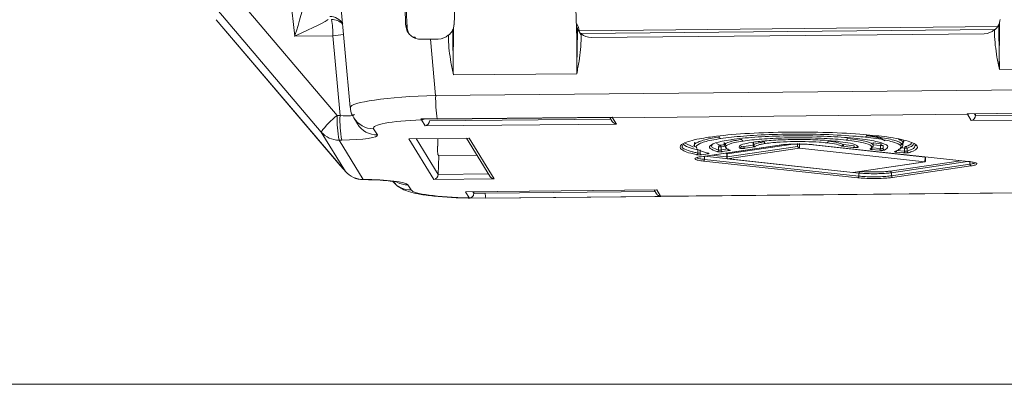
# Model space of a CAD drawing. Header units: millimetres. Extents: x 0 to 1118, y 0 to 864.
# Tile 92 of 256: x 506 to 521.91, y 273.71 to 279.6. Entities that reach past the tile are written whole.
import ezdxf

# ---------------------------------------------------------------- set-up
doc = ezdxf.new("R2010")
doc.units = ezdxf.units.MM
doc.styles.add('SLDTEXTSTYLE3', font='TXT', dxfattribs={"width": 0.605})
doc.dimstyles.new('SLDDIMSTYLE0', dxfattribs={"dimtxt": 3.175, "dimasz": 3.302, "dimexe": 0, "dimexo": 0.0625, "dimgap": 0.79375, "dimtad": 0, "dimtih": 1, "dimtoh": 1, "dimdec": 1, "dimlfac": 4, "dimrnd": 1e-09, "dimzin": 12, "dimdsep": 46, "dimtxsty": 'SLDTEXTSTYLE3', "dimsah": 1, "dimcen": 0.09, "dimadec": 0, "dimazin": 3, "dimtfac": 1, "dimtofl": 0, "dimtmove": 0, "dimatfit": 3, "dimfxl": 1, "dimfrac": 2, "dimtolj": 1, "dimtzin": 12, "dimarcsym": 0})

# ---------------------------------------------------------------- blocks, each defined once
blk = doc.blocks.new('_D_12')
at = {"color": 7, "linetype": 'Continuous', "lineweight": 0}
for p, q in [((520.817, 345.837), (559.739, 345.837)), ((558.139, 345.837), (558.139, 312.211)), ((558.139, 273.712), (558.139, 307.339)), ((443.176, 273.712), (559.739, 273.712))]:
    blk.add_line(p, q, dxfattribs=at)
for points in [[(558.139, 345.837), (557.631, 342.535), (558.647, 342.535)], [(558.139, 273.712), (558.647, 277.014), (557.631, 277.014)]]:
    blk.add_solid(points, dxfattribs=at)
at = {"color": 7, "linetype": 'Continuous', "lineweight": 0, "insert": (552.682, 311.431), "char_height": 3.175, "attachment_point": 1, "style": 'SLDTEXTSTYLE3'}
blk.add_mtext('288.5', dxfattribs=at)
blk = doc.blocks.new('_D_13')
at = {"color": 7, "linetype": 'Continuous', "lineweight": 0}
for p, q in [((441.576, 275.312), (441.576, 357.886)), ((519.351, 346.187), (519.351, 357.886)), ((441.576, 356.286), (475.007, 356.286)), ((519.351, 356.286), (485.921, 356.286))]:
    blk.add_line(p, q, dxfattribs=at)
for points in [[(441.576, 356.286), (444.878, 355.778), (444.878, 356.794)], [(519.351, 356.286), (516.049, 356.794), (516.049, 355.778)]]:
    blk.add_solid(points, dxfattribs=at)
at = {"color": 7, "linetype": 'Continuous', "lineweight": 0, "insert": (475.007, 357.942), "char_height": 3.175, "attachment_point": 1, "style": 'SLDTEXTSTYLE3'}
blk.add_mtext('311.1', dxfattribs=at)

msp = doc.modelspace()

# ---------------------------------------------------------------- linework, layer by layer
at = {"color": 9, "linetype": 'Continuous', "lineweight": 0}
for p, q in [((510.443, 279.333), (509.51, 287.834)), ((509.048, 280.507), (511.131, 278.052)), ((510.873, 277.786), (508.763, 280.273)), ((509.175, 279.6), (511.174, 277.255)), ((512.237, 279.518), (512.26, 279.479)), ((514.995, 279.537), (515.031, 279.48)), ((511.057, 279.339), (510.443, 279.333)), ((511.176, 278.052), (511.057, 279.339)), ((512.636, 279.286), (512.721, 278.376)), ((512.721, 278.376), (524.115, 278.487)), ((521.31, 278.081), (524.14, 278.108)), ((511.131, 278.052), (511.176, 278.052)), ((512.492, 277.983), (512.483, 278.001)), ((512.553, 277.884), (512.492, 277.983)), ((512.622, 277.966), (515.551, 277.995)), ((512.747, 277.997), (515.577, 278.025)), ((521.314, 278.073), (515.58, 278.017)), ((515.58, 278.017), (515.643, 277.915)), ((521.376, 277.971), (521.314, 278.073)), ((524.467, 278.001), (521.376, 277.971)), ((521.429, 278.08), (521.445, 278.052)), ((521.445, 278.052), (524.375, 278.081)), ((511.719, 277.838), (511.779, 277.74)), ((515.643, 277.915), (512.553, 277.884)), ((511.262, 277.15), (510.873, 277.786)), ((511.204, 277.656), (511.16, 277.655)), ((511.16, 277.655), (511.549, 277.02)), ((512.29, 277.678), (513.263, 277.687)), ((512.692, 277.02), (512.29, 277.678)), ((512.408, 277.679), (512.761, 277.102)), ((513.263, 277.687), (513.666, 277.03)), ((516.957, 277.447), (516.957, 277.497)), ((517.006, 277.388), (518.272, 277.574)), ((517.29, 277.496), (517.29, 277.546)), ((517.313, 277.572), (517.408, 277.586)), ((517.398, 277.555), (517.332, 277.546)), ((517.332, 277.496), (517.449, 277.513)), ((517.468, 277.486), (517.351, 277.469)), ((518.497, 277.59), (517.43, 277.433)), ((517.431, 277.383), (518.567, 277.55)), ((517.701, 277.55), (517.854, 277.572)), ((517.873, 277.546), (517.72, 277.523)), ((517.854, 277.572), (517.853, 277.622)), ((517.859, 277.623), (517.86, 277.574)), ((518.567, 277.55), (518.567, 277.6)), ((518.602, 277.601), (518.602, 277.526)), ((520.629, 277.382), (518.718, 277.588)), ((518.834, 277.58), (518.831, 277.58)), ((518.834, 277.58), (521.328, 277.31)), ((519.469, 277.537), (519.297, 277.556)), ((519.313, 277.583), (519.485, 277.564)), ((519.894, 277.491), (519.758, 277.506)), ((519.774, 277.533), (519.91, 277.518)), ((519.793, 277.61), (519.926, 277.595)), ((519.91, 277.568), (519.793, 277.581)), ((519.95, 277.57), (519.95, 277.52)), ((520.171, 277.49), (520.299, 277.476)), ((520.299, 277.526), (520.229, 277.534)), ((520.339, 277.527), (520.339, 277.477)), ((517.126, 277.436), (517.016, 277.42)), ((517.066, 277.394), (517.066, 277.344)), ((519.56, 277.124), (517.066, 277.394)), ((517.066, 277.344), (519.56, 277.074)), ((517.419, 277.448), (517.43, 277.433)), ((517.43, 277.433), (517.431, 277.383)), ((520.283, 277.449), (520.154, 277.463)), ((520.628, 277.307), (520.629, 277.382)), ((521.352, 277.316), (521.352, 277.266)), ((519.46, 277.135), (520.628, 277.307)), ((521.317, 277.311), (520.086, 277.129)), ((520.086, 277.079), (521.352, 277.266)), ((513.666, 277.03), (512.692, 277.02)), ((512.761, 277.102), (513.574, 277.11)), ((519.56, 277.124), (519.56, 277.074)), ((520.086, 277.129), (520.086, 277.079)), ((512.273, 276.933), (512.323, 276.852)), ((513.204, 276.822), (516.294, 276.852)), ((516.294, 276.852), (516.357, 276.749)), ((513.264, 276.723), (513.204, 276.822)), ((513.266, 276.722), (513.264, 276.723)), ((513.323, 276.822), (513.338, 276.797)), ((513.338, 276.801), (513.524, 276.8)), ((513.524, 276.8), (516.267, 276.827)), ((516.36, 276.746), (513.53, 276.718)), ((516.357, 276.749), (522.09, 276.805))]:
    msp.add_line(p, q, dxfattribs=at)
at = {"color": 7, "linetype": 'Continuous', "lineweight": 15}
for p, q in [((513.104, 281.802), (513.018, 279.519)), ((514.921, 281.82), (515.003, 279.295)), ((511.163, 280.098), (511.342, 278.184)), ((509.176, 279.598), (511.18, 277.247)), ((515.003, 279.295), (514.995, 279.537)), ((521.798, 279.488), (515.039, 279.422)), ((515.074, 279.375), (521.75, 279.44)), ((512.39, 279.317), (512.363, 279.317)), ((512.403, 279.295), (512.39, 279.317)), ((512.636, 279.286), (512.762, 279.287)), ((515.238, 279.311), (521.586, 279.373)), ((521.831, 278.795), (523.825, 278.814)), ((513.007, 278.709), (515.001, 278.728)), ((511.399, 278.014), (511.459, 277.916)), ((512.483, 278.001), (512.747, 277.997)), ((512.748, 277.995), (515.562, 278.023)), ((515.535, 278.022), (515.574, 277.958)), ((521.327, 278.079), (524.142, 278.106)), ((521.445, 278.052), (521.446, 278.08)), ((512.3, 277.677), (513.254, 277.687)), ((512.757, 277.682), (512.754, 277.559)), ((513.221, 277.686), (513.597, 277.073)), ((519.679, 277.71), (519.703, 277.705)), ((519.977, 277.646), (519.898, 277.699)), ((516.744, 277.614), (516.89, 277.544)), ((516.904, 277.618), (516.904, 277.568)), ((516.917, 277.618), (516.911, 277.61)), ((517.01, 277.388), (518.276, 277.574)), ((517.257, 277.598), (517.313, 277.572)), ((517.381, 277.616), (517.381, 277.565)), ((517.412, 277.598), (517.381, 277.613)), ((517.424, 277.53), (517.399, 277.542)), ((518.602, 277.526), (517.434, 277.354)), ((518.272, 277.574), (518.276, 277.574)), ((518.602, 277.526), (518.567, 277.55)), ((520.628, 277.307), (518.602, 277.526)), ((518.602, 277.526), (518.602, 277.526)), ((518.831, 277.58), (521.325, 277.31)), ((519.526, 277.566), (519.517, 277.576)), ((519.793, 277.57), (519.793, 277.617)), ((520.27, 277.564), (520.27, 277.615)), ((520.479, 277.563), (520.479, 277.571)), ((512.771, 277.404), (512.759, 277.424)), ((512.761, 277.102), (512.771, 277.404)), ((513.39, 277.41), (512.771, 277.404)), ((517.006, 277.388), (517.01, 277.388)), ((519.544, 277.047), (517.05, 277.317)), ((517.066, 277.396), (517.066, 277.394)), ((517.171, 277.411), (517.425, 277.384)), ((517.424, 277.431), (517.425, 277.365)), ((517.434, 277.354), (517.431, 277.383)), ((517.434, 277.354), (519.46, 277.135)), ((517.434, 277.354), (517.434, 277.354)), ((520.067, 277.156), (521.202, 277.323)), ((520.628, 277.307), (520.637, 277.313)), ((520.637, 277.313), (520.638, 277.379)), ((519.464, 277.135), (520.632, 277.307)), ((521.371, 277.239), (520.105, 277.053)), ((520.628, 277.307), (520.628, 277.307)), ((521.328, 277.31), (521.325, 277.31)), ((511.549, 277.02), (511.548, 277.017)), ((519.46, 277.135), (519.46, 277.135)), ((519.575, 277.151), (519.577, 277.151)), ((513.214, 276.821), (516.285, 276.851)), ((516.252, 276.851), (516.291, 276.788)), ((513.267, 276.721), (513.266, 276.722)), ((513.53, 276.718), (513.267, 276.721)), ((513.338, 276.801), (513.339, 276.822)), ((513.338, 276.797), (513.338, 276.801)), ((513.53, 276.718), (524.924, 276.83))]:
    msp.add_line(p, q, dxfattribs=at)
at = {"color": 7, "linetype": 'Continuous', "lineweight": 15, "flags": 128}
for points in [[(512.747, 277.997), (512.748, 277.995), (512.748, 277.995)], [(517.499, 277.663), (517.496, 277.662), (517.492, 277.662)], [(517.469, 277.494), (517.473, 277.493), (517.477, 277.492)], [(520.148, 277.471), (520.145, 277.47), (520.14, 277.47)], [(517.132, 277.443), (517.128, 277.443), (517.127, 277.443)]]:
    msp.add_lwpolyline(points, dxfattribs=at)
at = {"color": 9, "linetype": 'Continuous', "lineweight": 0, "flags": 128}
for points in [[(516.997, 277.496), (516.997, 277.489), (516.997, 277.459), (516.997, 277.446)], [(517.332, 277.546), (517.332, 277.538), (517.332, 277.508), (517.332, 277.496)], [(519.91, 277.518), (519.91, 277.53), (519.91, 277.561), (519.91, 277.568)], [(520.299, 277.476), (520.299, 277.488), (520.299, 277.519), (520.299, 277.526)], [(517.424, 277.431), (517.424, 277.431), (517.425, 277.432), (517.427, 277.432), (517.43, 277.433)], [(520.629, 277.382), (520.633, 277.381), (520.635, 277.381), (520.637, 277.38), (520.638, 277.379), (520.638, 277.379)]]:
    msp.add_lwpolyline(points, dxfattribs=at)
at = {"color": 9, "linetype": 'Continuous', "lineweight": 0}
for centre, radius, start, end in [((511.041, 279.356), 0.247, 44.8662, 90.6608), ((509.895, 279.387), 1.164, 357.6242, 10.6999), ((510.858, 281.553), 2.223, 275.1269, 279.6714), ((514.773, 278.324), 2.052, 178.5475, 189.167), ((511.711, 277.233), 1.004, 125.3224, 146.5871), ((512.875, 277.98), 1.745, 177.6242, 190.6999), ((512.919, 277.98), 1.745, 177.6242, 190.6999), ((511.714, 278.208), 0.37, 210.9659, 270.715), ((515.579, 278.092), 0.0747, 248.3806, 270.582), ((521.313, 278.149), 0.0755, 270.575, 292.6157), ((511.774, 278.11), 0.37, 211.5938, 270.7138), ((511.155, 278.026), 0.371, 220.4732, 270.6713), ((519.036, 277.635), 0.0258, 291.3706, 6.4713), ((519.346, 277.681), 0.0258, 291.3611, 6.4691), ((519.657, 277.726), 0.0258, 291.3706, 6.4714), ((517.265, 277.496), 0.0255, 275.8198, 1.0619), ((517.314, 277.704), 0.159, 261.3444, 276.4876), ((517.307, 277.548), 0.0254, 355.4885, 75.463), ((517.358, 277.494), 0.0254, 175.4885, 255.463), ((517.473, 277.509), 0.0231, 188.9266, 258.0893), ((517.632, 277.552), 0.0253, 271.2251, 359.3803), ((517.727, 277.548), 0.0254, 175.4892, 255.4651), ((517.879, 277.57), 0.0254, 175.4892, 255.4651), ((517.885, 277.575), 0.0251, 180.7477, 269.6112), ((518.058, 277.626), 0.0254, 175.4919, 255.4732), ((519.279, 277.585), 0.0254, 271.7458, 359.5117), ((519.287, 277.58), 0.0258, 291.3706, 6.4714), ((519.459, 277.561), 0.0258, 291.3706, 6.4714), ((519.551, 277.567), 0.0249, 180.7458, 270.117), ((519.749, 277.53), 0.0258, 291.3569, 6.4682), ((519.884, 277.515), 0.0258, 291.3569, 6.4682), ((519.936, 277.571), 0.0258, 111.3569, 186.4682), ((519.925, 277.709), 0.142, 264.0039, 280.3895), ((519.976, 277.52), 0.0255, 180.0188, 266.8401), ((520.148, 277.484), 0.0221, 287.5037, 353.8892), ((520.274, 277.473), 0.0258, 291.3706, 6.4714), ((520.325, 277.529), 0.0258, 111.3706, 186.4714), ((520.314, 277.68), 0.154, 264.4077, 279.0852), ((520.313, 277.528), 0.0255, 359.146, 84.6711), ((520.364, 277.477), 0.0255, 179.1431, 264.6642), ((517.023, 277.444), 0.0254, 175.4956, 255.4839), ((517.04, 277.341), 0.0258, 291.3705, 6.4703), ((517.13, 277.457), 0.0212, 203.5742, 259.6475), ((520.06, 277.131), 0.0254, 355.4917, 75.4725), ((511.545, 277.391), 0.371, 220.4732, 270.6713), ((519.534, 277.071), 0.0258, 291.3717, 6.4869), ((519.586, 277.127), 0.0259, 111.382, 186.4588), ((520.111, 277.077), 0.0254, 175.4819, 255.4823), ((512.319, 277.222), 0.371, 219.0207, 270.6872), ((512.269, 277.306), 0.373, 243.4208, 270.5996), ((513.812, 276.782), 0.289, 176.3339, 192.6444), ((516.356, 276.824), 0.0746, 240.8958, 270.6003)]:
    msp.add_arc(centre, radius, start, end, dxfattribs=at)
at = {"color": 7, "linetype": 'Continuous', "lineweight": 15}
for centre, radius, start, end in [((517.334, 277.704), 0.0254, 175.4902, 255.4681), ((517.696, 277.665), 0.0254, 175.4872, 255.4779), ((517.316, 277.547), 0.0255, 95.8087, 181.0571), ((519.742, 277.536), 0.0237, 268.361, 300.5934), ((516.931, 277.446), 0.0255, 278.7908, 2.3208), ((521.377, 277.264), 0.0254, 175.4782, 255.4715), ((511.549, 277.392), 0.375, 220.3566, 269.7878)]:
    msp.add_arc(centre, radius, start, end, dxfattribs=at)
for centre, major_axis, ratio, start_param, end_param in [((512.038, 286.831), (-1.19, 28.719), 0.003761, 1.800787, 1.828129), ((511.939, 289.221), (-0.992, 23.933), 0.003761, 1.955404, 1.989893), ((511.011, 279.4), (-0.005, 0.252), 0.988627, 5.245789, 6.271931), ((521.592, 279.611), (0.224, 0.112), 0.984419, 5.582831, 5.789037), ((512.768, 279.525), (0.224, 0.112), 0.984419, 5.582831, 5.789037), ((515.28, 279.491), (0.224, 0.112), 0.984419, 2.717258, 3.227006), ((521.584, 279.624), (0.056, 0.244), 0.993334, 3.376844, 4.105261), ((512.763, 279.097), (1.507, -0.001), 0.126048, 1.655607, 1.757343), ((512.761, 279.538), (0.056, 0.244), 0.993334, 3.376844, 4.105261), ((515.236, 279.562), (0.056, 0.244), 0.993334, 2.648428, 3.376844), ((512.553, 277.959), (0.0376, 0.0679), 0.851705, 3.718118, 5.254008), ((515.643, 277.989), (0.0726, -0.0402), 0.871415, 4.135863, 5.162005), ((521.376, 278.045), (0.0376, 0.0679), 0.851705, 3.718118, 5.254008), ((512.763, 277.548), (0.003, 0.125), 0.080758, 1.481601, 3.01749), ((511.227, 277.166), (-0.835, 0.982), 0.013343, 4.685535, 4.792163), ((512.692, 277.095), (0.0376, 0.0679), 0.851705, 3.718118, 5.254008), ((513.666, 277.104), (0.0726, -0.0402), 0.871415, 4.135863, 5.162005)]:
    msp.add_ellipse(centre, major_axis=major_axis, ratio=ratio, start_param=start_param, end_param=end_param, dxfattribs=at)
at = {"color": 9, "linetype": 'Continuous', "lineweight": 0}
for centre, major_axis, ratio, start_param, end_param in [((510.423, 279.349), (0.186, 0.587), 0.037776, 4.696669, 5.896468), ((510.423, 279.349), (0.56, 0.255), 0.036984, 4.729909, 6.239618), ((512.846, 278.22), (1.503, 0.034), 0.106346, 1.651187, 3.149113), ((511.153, 278.107), (0.254, -0.036), 0.198542, 4.830283, 6.395758), ((512.846, 277.848), (1.13, -0.001), 0.126048, 1.888906, 3.218807), ((515.57, 278.389), (-0.014, 0.375), 0.072867, 2.900347, 3.012659), ((521.324, 278.445), (0.007, 0.375), 0.079912, 2.904593, 3.016905), ((511.153, 277.735), (0.628, 0), 0.125852, 4.794748, 6.360224), ((511.523, 276.925), (0.753, 0.001), 0.126058, 0.076932, 1.53578), ((513.448, 276.864), (1.129, 0.001), 0.126343, 3.218655, 4.548556), ((516.346, 277.121), (-0.014, 0.375), 0.072867, 3.012659, 3.124971)]:
    msp.add_ellipse(centre, major_axis=major_axis, ratio=ratio, start_param=start_param, end_param=end_param, dxfattribs=at)
at = {"color": 7, "linetype": 'Continuous', "lineweight": 15}
for points, knots in [([(521.834, 279.555), (521.833, 279.55), (521.83, 279.541), (521.826, 279.53), (521.822, 279.522), (521.82, 279.52), (521.82, 279.519)], [0, 0, 0, 0, 0.354082, 0.666772, 0.861027, 1, 1, 1, 1]), ([(521.834, 279.555), (521.834, 279.53), (521.833, 279.468), (521.832, 279.314), (521.828, 279.135), (521.829, 278.944), (521.83, 278.845), (521.831, 278.795)], [0, 0, 0, 0, 0.095102, 0.247451, 0.607576, 0.803783, 1, 1, 1, 1]), ([(512.484, 279.283), (512.456, 279.285), (512.4, 279.29), (512.326, 279.331), (512.27, 279.393), (512.242, 279.46), (512.238, 279.502), (512.237, 279.518)], [0, 0, 0, 0, 0.221381, 0.442755, 0.663778, 0.880426, 1, 1, 1, 1]), ([(512.299, 279.361), (512.29, 279.374), (512.268, 279.409), (512.263, 279.452), (512.26, 279.479)], [0, 0, 0, 0, 0.390463, 1, 1, 1, 1]), ([(512.996, 279.433), (512.982, 279.409), (512.965, 279.379), (512.939, 279.358), (512.932, 279.352), (512.929, 279.35), (512.927, 279.35), (512.927, 279.351), (512.928, 279.352), (512.928, 279.352)], [0, 0, 0, 0, 0.6345706, 0.7842225, 0.8434133, 0.9030666, 0.9351445, 0.9675285, 1, 1, 1, 1]), ([(513.01, 279.468), (513.009, 279.464), (513.006, 279.455), (513.002, 279.444), (512.998, 279.436), (512.997, 279.434), (512.996, 279.433)], [0, 0, 0, 0, 0.3540763, 0.666769, 0.8610251, 1, 1, 1, 1]), ([(513.007, 278.709), (513.006, 278.759), (513.005, 278.858), (513.002, 279.057), (512.999, 279.219), (512.997, 279.355), (512.997, 279.398), (512.996, 279.427), (512.996, 279.433)], [0, 0, 0, 0, 0.205856, 0.411711, 0.823422, 0.879533, 0.975907, 1, 1, 1, 1]), ([(513.01, 279.468), (513.01, 279.446), (513.009, 279.383), (513.008, 279.228), (513.005, 279.046), (513.005, 278.855), (513.006, 278.758), (513.007, 278.709)], [0, 0, 0, 0, 0.088577, 0.247451, 0.614098, 0.807044, 1, 1, 1, 1]), ([(515.013, 279.453), (515.012, 279.454), (515.011, 279.457), (515.008, 279.465), (515.001, 279.486), (514.997, 279.51), (514.996, 279.532), (514.995, 279.537)], [0, 0, 0, 0, 0.073611, 0.188694, 0.315448, 0.826584, 1, 1, 1, 1]), ([(515.001, 278.728), (515.001, 278.749), (515.003, 278.852), (515.007, 279.094), (515.011, 279.314), (515.013, 279.453)], [0, 0, 0, 0, 0.0854807, 0.4274037, 1, 1, 1, 1]), ([(515.071, 279.373), (515.072, 279.372), (515.073, 279.371), (515.073, 279.371), (515.071, 279.372), (515.063, 279.379), (515.039, 279.403), (515.024, 279.432), (515.013, 279.453)], [0, 0, 0, 0, 0.051234, 0.082483, 0.123409, 0.201798, 0.456862, 1, 1, 1, 1]), ([(521.82, 279.519), (521.806, 279.495), (521.788, 279.465), (521.763, 279.444), (521.756, 279.438), (521.752, 279.436), (521.751, 279.436), (521.751, 279.437), (521.751, 279.438), (521.752, 279.438)], [0, 0, 0, 0, 0.634574, 0.784224, 0.843415, 0.903067, 0.935145, 0.967529, 1, 1, 1, 1]), ([(521.831, 278.795), (521.831, 278.795), (521.817, 278.862), (521.778, 279.053), (521.752, 279.269), (521.752, 279.417), (521.752, 279.438)], [0, 0, 0, 0, 0.000039, 0.317225, 0.902016, 1, 1, 1, 1]), ([(521.831, 278.795), (521.83, 278.84), (521.829, 278.93), (521.826, 279.11), (521.823, 279.306), (521.821, 279.458), (521.82, 279.519)], [0, 0, 0, 0, 0.186571, 0.373143, 0.746285, 1, 1, 1, 1]), ([(513.007, 278.709), (513.007, 278.709), (512.993, 278.776), (512.955, 278.967), (512.928, 279.183), (512.928, 279.331), (512.928, 279.352)], [0, 0, 0, 0, 0.0000391, 0.3172254, 0.9020159, 1, 1, 1, 1]), ([(515.071, 279.373), (515.072, 279.352), (515.074, 279.204), (515.05, 278.988), (515.014, 278.796), (515.001, 278.728), (515.001, 278.728)], [0, 0, 0, 0, 0.097984, 0.682775, 0.999961, 1, 1, 1, 1]), ([(515.003, 279.295), (515.003, 279.293), (515.003, 279.283), (515.003, 279.241), (515.004, 279.136), (515.004, 278.957), (515.002, 278.811), (515.001, 278.728)], [0, 0, 0, 0, 0.010661, 0.053305, 0.223883, 0.565049, 1, 1, 1, 1]), ([(511.347, 278.184), (511.347, 278.173), (511.343, 278.112), (511.374, 278.059), (511.399, 278.014)], [0, 0, 0, 0, 0.1648459, 1, 1, 1, 1]), ([(515.577, 278.025), (515.576, 278.025), (515.573, 278.024), (515.568, 278.022), (515.563, 278.023), (515.562, 278.023)], [0, 0, 0, 0, 0.040671, 0.793899, 1, 1, 1, 1]), ([(521.31, 278.081), (521.311, 278.081), (521.315, 278.08), (521.321, 278.078), (521.326, 278.079), (521.327, 278.079)], [0, 0, 0, 0, 0.0406709, 0.7938992, 1, 1, 1, 1]), ([(516.935, 277.42), (516.903, 277.428), (516.767, 277.459), (516.642, 277.521), (516.692, 277.603), (516.897, 277.664), (517.08, 277.693), (517.13, 277.701)], [0, 0, 0, 0, 0.085316, 0.358143, 0.627729, 0.897222, 1, 1, 1, 1]), ([(516.94, 277.537), (516.928, 277.542), (516.867, 277.57), (516.937, 277.622), (517.1, 277.671), (517.247, 277.697), (517.3, 277.705), (517.308, 277.706)], [0, 0, 0, 0, 0.090791, 0.4804, 0.827777, 0.972616, 1, 1, 1, 1]), ([(517.327, 277.68), (517.277, 277.671), (517.126, 277.647), (516.954, 277.596), (516.903, 277.528), (517.003, 277.475), (517.11, 277.448), (517.132, 277.443)], [0, 0, 0, 0, 0.122265, 0.368929, 0.645629, 0.925614, 1, 1, 1, 1]), ([(517.13, 277.701), (517.172, 277.707), (517.358, 277.733), (517.777, 277.768), (518.412, 277.789), (519.063, 277.783), (519.54, 277.757), (519.771, 277.734), (519.835, 277.727)], [0, 0, 0, 0, 0.061434, 0.277007, 0.49265, 0.705755, 0.918784, 1, 1, 1, 1]), ([(517.267, 277.47), (517.223, 277.487), (517.128, 277.522), (517.152, 277.581), (517.294, 277.629), (517.442, 277.654), (517.492, 277.662)], [0, 0, 0, 0, 0.251261, 0.549688, 0.847656, 1, 1, 1, 1]), ([(517.398, 277.566), (517.394, 277.575), (517.383, 277.601), (517.475, 277.63), (517.586, 277.654), (517.638, 277.662), (517.671, 277.667)], [0, 0, 0, 0, 0.2488995, 0.7105554, 0.8199025, 1, 1, 1, 1]), ([(517.69, 277.64), (517.64, 277.632), (517.511, 277.611), (517.402, 277.568), (517.398, 277.525), (517.457, 277.501), (517.477, 277.492)], [0, 0, 0, 0, 0.197882, 0.513862, 0.830492, 1, 1, 1, 1]), ([(517.492, 277.662), (517.509, 277.664), (517.633, 277.682), (517.921, 277.709), (518.392, 277.727), (518.882, 277.725), (519.268, 277.707), (519.46, 277.688), (519.525, 277.682)], [0, 0, 0, 0, 0.033764, 0.248957, 0.464976, 0.678271, 0.891258, 1, 1, 1, 1]), ([(517.855, 277.623), (517.924, 277.631), (518.072, 277.649), (518.371, 277.664), (518.698, 277.667), (518.993, 277.656), (519.148, 277.642), (519.215, 277.636)], [0, 0, 0, 0, 0.191709, 0.408007, 0.621785, 0.835269, 1, 1, 1, 1]), ([(519.215, 277.636), (519.273, 277.628), (519.408, 277.611), (519.531, 277.578), (519.545, 277.553), (519.551, 277.542)], [0, 0, 0, 0, 0.295345, 0.678005, 1, 1, 1, 1]), ([(519.742, 277.512), (519.754, 277.522), (519.785, 277.548), (519.728, 277.591), (519.569, 277.631), (519.415, 277.649), (519.356, 277.657)], [0, 0, 0, 0, 0.183438, 0.494732, 0.805399, 1, 1, 1, 1]), ([(519.372, 277.684), (519.372, 277.684), (519.436, 277.677), (519.587, 277.657), (519.754, 277.617), (519.799, 277.579), (519.789, 277.552), (519.775, 277.542), (519.766, 277.536)], [0, 0, 0, 0, 0.000012, 0.194561, 0.505216, 0.816412, 0.87921, 1, 1, 1, 1]), ([(519.525, 277.682), (519.528, 277.681), (519.59, 277.675), (519.76, 277.653), (519.961, 277.608), (520.057, 277.55), (520.001, 277.512), (519.975, 277.494)], [0, 0, 0, 0, 0.007662, 0.150307, 0.444318, 0.738769, 1, 1, 1, 1]), ([(520.14, 277.47), (520.158, 277.477), (520.236, 277.506), (520.27, 277.561), (520.137, 277.627), (519.905, 277.674), (519.726, 277.695), (519.666, 277.702)], [0, 0, 0, 0, 0.083821, 0.360881, 0.634683, 0.87893, 1, 1, 1, 1]), ([(519.682, 277.729), (519.682, 277.729), (519.745, 277.723), (519.923, 277.7), (520.161, 277.653), (520.294, 277.586), (520.265, 277.534), (520.202, 277.509), (520.195, 277.506)], [0, 0, 0, 0, 0.000008, 0.12745, 0.384614, 0.672847, 0.964506, 1, 1, 1, 1]), ([(519.703, 277.727), (519.791, 277.712), (519.911, 277.691), (519.938, 277.666), (519.946, 277.66)], [0, 0, 0, 0, 0.727418, 1, 1, 1, 1]), ([(519.835, 277.727), (519.895, 277.72), (520.111, 277.695), (520.387, 277.639), (520.536, 277.559), (520.488, 277.495), (520.388, 277.46), (520.362, 277.451)], [0, 0, 0, 0, 0.101863, 0.369108, 0.636447, 0.906958, 1, 1, 1, 1]), ([(520.222, 277.569), (520.257, 277.592), (520.307, 277.626), (520.224, 277.658), (520.199, 277.668)], [0, 0, 0, 0, 0.690311, 1, 1, 1, 1]), ([(520.281, 277.652), (520.287, 277.631), (520.293, 277.61), (520.242, 277.589), (520.241, 277.589)], [0, 0, 0, 0, 0.968002, 1, 1, 1, 1]), ([(516.716, 277.568), (516.709, 277.561), (516.68, 277.527), (516.791, 277.488), (516.912, 277.456), (516.946, 277.449), (516.957, 277.447)], [0, 0, 0, 0, 0.168737, 0.801951, 0.933788, 1, 1, 1, 1]), ([(516.957, 277.497), (516.925, 277.504), (516.8, 277.532), (516.754, 277.565), (516.719, 277.589)], [0, 0, 0, 0, 0.2496483, 1, 1, 1, 1]), ([(517.196, 277.589), (517.184, 277.574), (517.168, 277.555), (517.21, 277.524), (517.256, 277.508), (517.29, 277.496)], [0, 0, 0, 0, 0.468001, 0.600849, 1, 1, 1, 1]), ([(517.633, 277.527), (517.628, 277.537), (517.616, 277.561), (517.693, 277.595), (517.806, 277.614), (517.855, 277.623)], [0, 0, 0, 0, 0.2998207, 0.6949016, 1, 1, 1, 1]), ([(518.272, 277.574), (518.294, 277.577), (518.347, 277.584), (518.458, 277.59), (518.592, 277.593), (518.725, 277.589), (518.798, 277.583), (518.834, 277.58)], [0, 0, 0, 0, 0.146502, 0.362778, 0.577196, 0.791294, 1, 1, 1, 1]), ([(520.316, 277.553), (520.342, 277.561), (520.398, 277.579), (520.405, 277.597), (520.408, 277.607)], [0, 0, 0, 0, 0.474762, 1, 1, 1, 1]), ([(520.44, 277.591), (520.437, 277.578), (520.431, 277.56), (520.374, 277.539), (520.349, 277.531), (520.339, 277.527)], [0, 0, 0, 0, 0.591176, 0.839891, 1, 1, 1, 1]), ([(520.339, 277.477), (520.365, 277.486), (520.459, 277.518), (520.465, 277.552), (520.47, 277.576)], [0, 0, 0, 0, 0.274596, 1, 1, 1, 1]), ([(517.05, 277.317), (517.019, 277.321), (516.957, 277.329), (516.911, 277.345), (516.908, 277.362), (516.944, 277.377), (516.989, 277.385), (517.006, 277.388)], [0, 0, 0, 0, 0.214022, 0.428071, 0.642596, 0.858945, 1, 1, 1, 1]), ([(516.944, 277.374), (516.946, 277.371), (516.951, 277.363), (516.992, 277.354), (517.036, 277.347), (517.058, 277.345), (517.066, 277.344)], [0, 0, 0, 0, 0.224282, 0.68734, 0.875626, 1, 1, 1, 1]), ([(517.127, 277.443), (517.127, 277.443), (517.127, 277.443), (517.127, 277.443), (517.127, 277.443)], [0, 0, 0, 0, 0.226136, 1, 1, 1, 1]), ([(517.41, 277.447), (517.412, 277.446), (517.416, 277.444), (517.421, 277.439), (517.424, 277.434), (517.424, 277.432), (517.424, 277.431)], [0, 0, 0, 0, 0.207911, 0.643418, 0.895718, 1, 1, 1, 1]), ([(520.638, 277.379), (520.638, 277.38), (520.638, 277.382), (520.639, 277.384), (520.639, 277.384)], [0, 0, 0, 0, 0.744454, 1, 1, 1, 1]), ([(521.328, 277.31), (521.349, 277.307), (521.403, 277.301), (521.457, 277.287), (521.473, 277.27), (521.447, 277.253), (521.396, 277.244), (521.371, 277.239)], [0, 0, 0, 0, 0.146609, 0.362692, 0.577046, 0.791321, 1, 1, 1, 1]), ([(521.352, 277.266), (521.352, 277.266), (521.378, 277.27), (521.419, 277.278), (521.43, 277.286), (521.434, 277.29)], [0, 0, 0, 0, 0.00007, 0.570424, 1, 1, 1, 1]), ([(511.548, 277.017), (511.587, 277.017), (511.701, 277.016), (511.872, 277.007), (512.019, 276.992), (512.089, 276.981), (512.113, 276.974), (512.108, 276.976), (512.108, 276.976)], [0, 0, 0, 0, 0.1497094, 0.435541, 0.6856986, 0.8739715, 0.9920035, 1, 1, 1, 1]), ([(512.035, 276.992), (512.057, 276.965), (512.102, 276.908), (512.192, 276.859), (512.297, 276.818), (512.441, 276.784), (512.655, 276.753), (512.932, 276.731), (513.147, 276.721), (513.259, 276.72), (513.266, 276.72)], [0, 0, 0, 0, 0.069832, 0.147909, 0.253185, 0.411776, 0.600386, 0.798581, 0.987143, 1, 1, 1, 1]), ([(513.266, 276.721), (513.272, 276.72), (513.279, 276.719), (513.285, 276.722), (513.286, 276.723)], [0, 0, 0, 0, 0.788189, 1, 1, 1, 1]), ([(513.267, 276.721), (513.267, 276.721), (513.27, 276.72), (513.274, 276.72), (513.278, 276.721), (513.278, 276.721)], [0, 0, 0, 0, 0.052785, 0.802049, 1, 1, 1, 1]), ([(513.286, 276.723), (513.29, 276.724), (513.301, 276.726), (513.317, 276.739), (513.326, 276.756), (513.331, 276.763)], [0, 0, 0, 0, 0.237217, 0.65743, 1, 1, 1, 1]), ([(513.331, 276.763), (513.332, 276.768), (513.336, 276.778), (513.338, 276.79), (513.338, 276.797)], [0, 0, 0, 0, 0.41623, 1, 1, 1, 1]), ([(516.32, 276.758), (516.316, 276.761), (516.306, 276.769), (516.295, 276.779), (516.291, 276.788), (516.291, 276.788)], [0, 0, 0, 0, 0.363229, 0.983805, 1, 1, 1, 1]), ([(516.36, 276.746), (516.36, 276.746), (516.355, 276.746), (516.341, 276.747), (516.328, 276.754), (516.32, 276.758)], [0, 0, 0, 0, 0.017031, 0.332437, 1, 1, 1, 1])]:
    msp.add_open_spline(points, degree=3, knots=knots, dxfattribs=at)
at = {"color": 9, "linetype": 'Continuous', "lineweight": 0}
for points, knots in [([(512.538, 278), (512.532, 277.996), (512.519, 277.986), (512.502, 277.984), (512.492, 277.983)], [0, 0, 0, 0, 0.423543, 1, 1, 1, 1]), ([(519.666, 277.702), (519.618, 277.707), (519.423, 277.727), (519.016, 277.75), (518.451, 277.756), (517.924, 277.739), (517.551, 277.71), (517.383, 277.687), (517.327, 277.68)], [0, 0, 0, 0, 0.071715, 0.287407, 0.502949, 0.71597, 0.905869, 1, 1, 1, 1]), ([(519.356, 277.657), (519.241, 277.667), (519.016, 277.686), (518.608, 277.695), (518.21, 277.688), (517.958, 277.671), (517.791, 277.654), (517.735, 277.647), (517.69, 277.64)], [0, 0, 0, 0, 0.2238937, 0.4401794, 0.6535895, 0.8665731, 0.892689, 1, 1, 1, 1]), ([(519.046, 277.611), (519.005, 277.615), (518.9, 277.625), (518.696, 277.633), (518.454, 277.632), (518.279, 277.624), (518.145, 277.613), (518.09, 277.606), (518.052, 277.601)], [0, 0, 0, 0, 0.138231, 0.354563, 0.569016, 0.784181, 0.85357, 1, 1, 1, 1]), ([(519.062, 277.638), (519.062, 277.638), (519.124, 277.631), (519.188, 277.621), (519.267, 277.603), (519.288, 277.593), (519.305, 277.584)], [0, 0, 0, 0, 0.00003, 0.493181, 0.593499, 1, 1, 1, 1]), ([(517.267, 277.47), (517.27, 277.47), (517.276, 277.469), (517.289, 277.467), (517.306, 277.467), (517.323, 277.467), (517.339, 277.467), (517.347, 277.468), (517.351, 277.469)], [0, 0, 0, 0, 0.165658, 0.332512, 0.499366, 0.666234, 0.833117, 1, 1, 1, 1]), ([(517.332, 277.496), (517.33, 277.495), (517.326, 277.495), (517.318, 277.494), (517.309, 277.494), (517.301, 277.495), (517.294, 277.495), (517.292, 277.496), (517.29, 277.496)], [0, 0, 0, 0, 0.166902, 0.333783, 0.500634, 0.667472, 0.834322, 1, 1, 1, 1]), ([(517.468, 277.486), (517.469, 277.486), (517.473, 277.487), (517.479, 277.488), (517.482, 277.49), (517.479, 277.492), (517.477, 277.492)], [0, 0, 0, 0, 0.041786, 0.361188, 0.6805941, 1, 1, 1, 1]), ([(517.72, 277.523), (517.716, 277.523), (517.708, 277.522), (517.692, 277.521), (517.675, 277.521), (517.658, 277.522), (517.645, 277.523), (517.636, 277.525), (517.634, 277.526), (517.633, 277.527)], [0, 0, 0, 0, 0.147054, 0.294109, 0.441141, 0.588146, 0.735141, 0.882149, 1, 1, 1, 1]), ([(517.701, 277.55), (517.699, 277.55), (517.695, 277.549), (517.687, 277.549), (517.678, 277.548), (517.67, 277.549), (517.664, 277.55), (517.659, 277.55), (517.658, 277.551), (517.658, 277.552)], [0, 0, 0, 0, 0.147089, 0.294147, 0.441154, 0.588126, 0.735102, 0.882118, 1, 1, 1, 1]), ([(517.86, 277.574), (517.859, 277.574), (517.858, 277.573), (517.855, 277.573), (517.854, 277.572)], [0, 0, 0, 0, 0.5, 1, 1, 1, 1]), ([(517.86, 277.574), (517.863, 277.579), (517.871, 277.588), (517.906, 277.602), (517.959, 277.616), (518.008, 277.624), (518.033, 277.628)], [0, 0, 0, 0, 0.226531, 0.483466, 0.74044, 1, 1, 1, 1]), ([(517.873, 277.546), (517.876, 277.546), (517.882, 277.547), (517.884, 277.549), (517.885, 277.549)], [0, 0, 0, 0, 0.5, 1, 1, 1, 1]), ([(518.052, 277.601), (518.028, 277.597), (517.98, 277.59), (517.929, 277.576), (517.896, 277.563), (517.888, 277.554), (517.885, 277.549)], [0, 0, 0, 0, 0.259598, 0.516514, 0.773426, 1, 1, 1, 1]), ([(519.28, 277.559), (519.28, 277.56), (519.265, 277.57), (519.211, 277.589), (519.101, 277.604), (519.046, 277.611)], [0, 0, 0, 0, 0.012754, 0.506361, 1, 1, 1, 1]), ([(519.28, 277.559), (519.28, 277.559), (519.281, 277.559), (519.285, 277.557), (519.293, 277.556), (519.297, 277.556)], [0, 0, 0, 0, 0.006471, 0.500047, 1, 1, 1, 1]), ([(519.313, 277.583), (519.311, 277.583), (519.307, 277.583), (519.306, 277.584), (519.305, 277.584)], [0, 0, 0, 0, 0.5, 1, 1, 1, 1]), ([(519.551, 277.542), (519.551, 277.541), (519.549, 277.54), (519.54, 277.538), (519.528, 277.536), (519.512, 277.536), (519.495, 277.536), (519.48, 277.536), (519.472, 277.537), (519.469, 277.537)], [0, 0, 0, 0, 0.148842, 0.297684, 0.446504, 0.595299, 0.744086, 0.892886, 1, 1, 1, 1]), ([(519.742, 277.512), (519.742, 277.512), (519.74, 277.511), (519.741, 277.509), (519.746, 277.507), (519.754, 277.506), (519.758, 277.506)], [0, 0, 0, 0, 0.057595, 0.371728, 0.685864, 1, 1, 1, 1]), ([(519.894, 277.491), (519.898, 277.491), (519.907, 277.49), (519.924, 277.49), (519.941, 277.49), (519.956, 277.491), (519.968, 277.492), (519.972, 277.494), (519.975, 277.494)], [0, 0, 0, 0, 0.1594554, 0.3275501, 0.4956449, 0.6637533, 0.831877, 1, 1, 1, 1]), ([(519.95, 277.52), (519.949, 277.519), (519.947, 277.519), (519.941, 277.518), (519.934, 277.517), (519.925, 277.517), (519.917, 277.517), (519.912, 277.518), (519.91, 277.518)], [0, 0, 0, 0, 0.168142, 0.336262, 0.504355, 0.672434, 0.840526, 1, 1, 1, 1]), ([(520.339, 277.477), (520.337, 277.477), (520.335, 277.476), (520.328, 277.475), (520.32, 277.475), (520.311, 277.475), (520.304, 277.475), (520.301, 277.476), (520.299, 277.476)], [0, 0, 0, 0, 0.1784422, 0.3568664, 0.5352674, 0.7136607, 0.8920705, 1, 1, 1, 1]), ([(516.935, 277.42), (516.937, 277.42), (516.942, 277.419), (516.954, 277.418), (516.971, 277.417), (516.988, 277.417), (517.004, 277.418), (517.012, 277.419), (517.016, 277.42)], [0, 0, 0, 0, 0.113168, 0.290525, 0.467879, 0.645244, 0.822622, 1, 1, 1, 1]), ([(516.997, 277.446), (516.995, 277.446), (516.991, 277.445), (516.983, 277.445), (516.974, 277.445), (516.966, 277.445), (516.96, 277.446), (516.958, 277.446), (516.957, 277.447)], [0, 0, 0, 0, 0.1773927, 0.3547673, 0.5321182, 0.7094609, 0.8868198, 1, 1, 1, 1]), ([(517.126, 277.436), (517.128, 277.436), (517.134, 277.437), (517.139, 277.439), (517.139, 277.441), (517.135, 277.442), (517.132, 277.443)], [0, 0, 0, 0, 0.162382, 0.441584, 0.720792, 1, 1, 1, 1]), ([(520.14, 277.47), (520.139, 277.47), (520.136, 277.468), (520.137, 277.467), (520.143, 277.465), (520.15, 277.463), (520.154, 277.463)], [0, 0, 0, 0, 0.171003, 0.447331, 0.723666, 1, 1, 1, 1]), ([(520.283, 277.449), (520.286, 277.449), (520.293, 277.448), (520.307, 277.448), (520.324, 277.448), (520.34, 277.448), (520.354, 277.45), (520.359, 277.451), (520.362, 277.451)], [0, 0, 0, 0, 0.1079182, 0.286325, 0.4647296, 0.6431445, 0.8215725, 1, 1, 1, 1]), ([(519.577, 277.151), (519.609, 277.148), (519.673, 277.143), (519.792, 277.14), (519.909, 277.142), (520.004, 277.148), (520.049, 277.154), (520.067, 277.156)], [0, 0, 0, 0, 0.2155815, 0.4300097, 0.6446337, 0.8610114, 1, 1, 1, 1]), ([(520.105, 277.053), (520.084, 277.05), (520.031, 277.043), (519.92, 277.036), (519.786, 277.034), (519.652, 277.038), (519.58, 277.044), (519.544, 277.047)], [0, 0, 0, 0, 0.146086, 0.362271, 0.576797, 0.791295, 1, 1, 1, 1]), ([(520.086, 277.129), (520.086, 277.129), (520.068, 277.127), (520.017, 277.121), (519.917, 277.114), (519.79, 277.112), (519.682, 277.115), (519.606, 277.12), (519.573, 277.123), (519.56, 277.124)], [0, 0, 0, 0, 0.000026, 0.138867, 0.355175, 0.569534, 0.783803, 0.915386, 1, 1, 1, 1]), ([(519.56, 277.074), (519.56, 277.074), (519.591, 277.071), (519.663, 277.065), (519.786, 277.062), (519.913, 277.064), (520.005, 277.07), (520.059, 277.076), (520.078, 277.078), (520.086, 277.079)], [0, 0, 0, 0, 0.000026, 0.208641, 0.42308, 0.637649, 0.853707, 0.941581, 1, 1, 1, 1]), ([(513.331, 276.763), (513.326, 276.757), (513.317, 276.742), (513.293, 276.726), (513.274, 276.724), (513.264, 276.723)], [0, 0, 0, 0, 0.295287, 0.647643, 1, 1, 1, 1])]:
    msp.add_open_spline(points, degree=3, knots=knots, dxfattribs=at)

# ---------------------------------------------------------------- dimensions: what is measured, and where the dimension line sits
at = {"color": 7, "linetype": 'Continuous', "lineweight": 0}
dim = msp.add_linear_dim(base=(519.351, 356.286), p1=(441.576, 273.712), p2=(519.351, 344.587), dimstyle='SLDDIMSTYLE0', dxfattribs=at)
dim.commit()
dim.dimension.update_dxf_attribs({"geometry": '_D_13', "text_midpoint": (480.464, 356.286), "dimtype": 160})
dim = msp.add_linear_dim(base=(558.139, 345.837), p1=(441.576, 273.712), p2=(519.217, 345.837), angle=90, dimstyle='SLDDIMSTYLE0', dxfattribs=at)
dim.commit()
dim.dimension.update_dxf_attribs({"geometry": '_D_12', "text_midpoint": (558.139, 309.775), "dimtype": 160})

doc.saveas('drawing.dxf')
